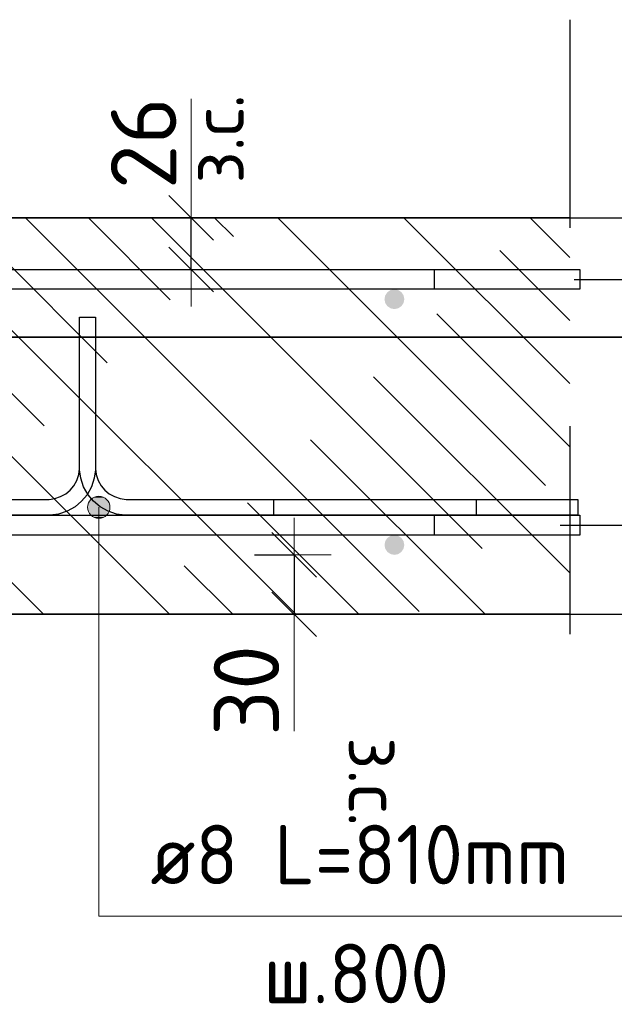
# Model space of a CAD drawing. Header units: metres. Extents: x -38 to 97, y -15 to 21.
# Tile 84 of 118: x 72.479 to 72.778, y 8.135 to 8.632. Entities that reach past the tile are written whole.
import ezdxf

# ---------------------------------------------------------------- set-up
doc = ezdxf.new("R2010")
doc.units = ezdxf.units.M
doc.header["$PDMODE"] = 65
doc.linetypes.add('______4', pattern=[0.135, 0.105, -0.03])
for name, color, linetype, lineweight in [('XR$3$Арм. стержнями верхней зоны', 180, 'Continuous', 35), ('XR$3$Арм. стержнями нижней зоны', 180, 'Continuous', 35), ('XR$3$Арм.стержн. Арматура края', 96, 'Continuous', 35), ('XR$3$Размерная линия (1)', 7, 'Continuous', 13), ('XR$3$Размерная линия_ общее', 7, 'Continuous', 13), ('XR$5$Арм. стержнями верхней зоны', 180, 'Continuous', 35), ('XR$5$Арм. стержнями нижней зоны', 180, 'Continuous', 35), ('XR$5$Арм.стержн. Арматура края', 96, 'Continuous', 35), ('XR$5$Размерная линия (1)', 7, 'Continuous', 13), ('XR$5$Размерная линия_ общее', 7, 'Continuous', 13)]:
    doc.layers.add(name, color=color, linetype=linetype, lineweight=lineweight)
doc.layers.add('XR$3$Арм.стержн. Фиксатор', color=7, linetype='Continuous', lineweight=35, true_color=0x501e0f)
doc.layers.add('XR$5$Арм.стержн. Фиксатор', color=7, linetype='Continuous', lineweight=35, true_color=0x501e0f)
doc.styles.add('ISOCPEUR', font='txt')
doc.dimstyles.new('DIMSTYLE_11', dxfattribs={"dimtxt": 0.033, "dimasz": 0.0375, "dimexe": 0, "dimexo": 0, "dimgap": 0.0165, "dimtad": 2, "dimdec": 0, "dimlfac": 1000, "dimrnd": 1, "dimzin": 12, "dimdsep": 46, "dimtxsty": 'ISOCPEUR', "dimblk1": 'ALL_ML_STRICH', "dimblk2": 'ALL_ML_STRICH', "dimsah": 1, "dimcen": 0, "dimclrd": 7, "dimclre": 256, "dimclrt": 7, "dimadec": 0, "dimazin": 0, "dimtfac": 1, "dimtdec": 0, "dimtix": 1, "dimtmove": 2, "dimatfit": 3, "dimfxl": 0, "dimtvp": 1.2, "dimtzin": 0, "dimlwd": 0, "dimlwe": -3, "dimarcsym": 0})
doc.dimstyles.new('DIMSTYLE_12', dxfattribs={"dimtxt": 0.03, "dimasz": 0.03, "dimexe": 0, "dimexo": 0, "dimgap": 0.015, "dimtad": 2, "dimdec": 0, "dimlfac": 1000, "dimrnd": 1, "dimzin": 12, "dimdsep": 46, "dimtxsty": 'ISOCPEUR', "dimblk1": 'ALL_ML_STRICH', "dimblk2": 'ALL_ML_STRICH', "dimsah": 1, "dimcen": 0, "dimclrd": 7, "dimclre": 256, "dimclrt": 7, "dimadec": 0, "dimazin": 0, "dimtfac": 1, "dimtdec": 0, "dimtix": 1, "dimtmove": 2, "dimatfit": 3, "dimfxl": 0, "dimtzin": 0, "dimlwd": 0, "dimlwe": -3, "dimarcsym": 0})
doc.dimstyles.new('DIMSTYLE_14', dxfattribs={"dimtxt": 0.03, "dimasz": 0.03, "dimexe": 0, "dimexo": 0, "dimgap": 0.015, "dimtad": 2, "dimdec": 0, "dimlfac": 1000, "dimrnd": 1, "dimzin": 12, "dimdsep": 46, "dimtxsty": 'ISOCPEUR', "dimblk1": 'ALL_ML_STRICH', "dimblk2": 'ALL_ML_STRICH', "dimsah": 1, "dimcen": 0, "dimclrd": 7, "dimclre": 256, "dimclrt": 7, "dimadec": 0, "dimazin": 0, "dimtfac": 1, "dimtdec": 0, "dimtix": 1, "dimtmove": 2, "dimatfit": 3, "dimfxl": 0, "dimtvp": 1.2, "dimtzin": 0, "dimlwd": 0, "dimlwe": -3, "dimarcsym": 0})
doc.dimstyles.new('DIMSTYLE_8', dxfattribs={"dimtxt": 0.033, "dimasz": 0.0375, "dimexe": 0, "dimexo": 0, "dimgap": 0.0165, "dimtad": 2, "dimdec": 0, "dimlfac": 1000, "dimrnd": 1, "dimzin": 12, "dimdsep": 46, "dimtxsty": 'ISOCPEUR', "dimblk1": 'ALL_ML_STRICH', "dimblk2": 'ALL_ML_STRICH', "dimsah": 1, "dimcen": 0, "dimclrd": 7, "dimclre": 256, "dimclrt": 7, "dimadec": 0, "dimazin": 0, "dimtfac": 1, "dimtdec": 0, "dimtix": 1, "dimtmove": 2, "dimatfit": 3, "dimfxl": 0, "dimtzin": 0, "dimlwd": 0, "dimlwe": -3, "dimarcsym": 0})
pattern_1 = [(135, (0, 0), (-0.031819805, -0.031819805), [0.4, -0.05, 0, -0.05]), (135, (-0.01591, -0.01591), (-0.031819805, -0.031819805), [0.8, -0.1, 0.1, -0.1])]

# ---------------------------------------------------------------- blocks, each defined once
blk = doc.blocks.new('ALL_ML_STRICH')
at = {"color": 0, "linetype": 'ByBlock', "lineweight": -2}
for p, q in [((0, -0.5), (0, 0.5)), ((-0.3, -0.3), (0.3, 0.3)), ((-1, 0), (0.5, 0))]:
    blk.add_line(p, q, dxfattribs=at)
blk = doc.blocks.new('*D137')
at = {"layer": 'DEFPOINTS', "color": 7, "linetype": 'Continuous', "lineweight": 13, "transparency": 33554687}
for p in [(72.7273, 8.53188), (72.7273, 8.33188), (72.89884, 8.33188)]:
    blk.add_point(p, dxfattribs=at)
at = {"layer": 'XR$3$Размерная линия_ общее', "color": 253, "linetype": 'Continuous', "lineweight": -2, "true_color": 0xa0a0a0, "transparency": 33554687}
for p, q in [((72.7473, 8.53188), (72.89884, 8.53188)), ((72.7473, 8.33188), (72.89884, 8.33188))]:
    blk.add_line(p, q, dxfattribs=at)
at = {"layer": 'XR$3$Размерная линия_ общее', "color": 7, "linetype": 'Continuous', "lineweight": -2, "transparency": 33554687}
blk.add_line((72.89884, 8.33188), (72.89884, 8.53188), dxfattribs=at)
at = {"layer": 'XR$3$Размерная линия_ общее', "color": 7, "linetype": 'Continuous', "lineweight": 13, "transparency": 33554687, "xscale": 0.0375, "yscale": 0.0375, "zscale": 0.0375}
for p, rotation in [((72.89884, 8.53188), 90), ((72.89884, 8.33188), 270)]:
    blk.add_blockref('ALL_ML_STRICH', p, dxfattribs=dict(at, rotation=rotation))
at = {"layer": 'XR$3$Размерная линия_ общее', "color": 7, "linetype": 'Continuous', "lineweight": 13, "transparency": 33554687, "insert": (72.87484, 8.43353), "char_height": 0.033, "width": 0.099, "attachment_point": 5, "rotation": 90, "style": 'ISOCPEUR'}
blk.add_mtext('\\A1;{200}', dxfattribs=at)
blk = doc.blocks.new('*D138')
at = {"layer": 'DEFPOINTS', "color": 7, "linetype": 'Continuous', "lineweight": 13, "transparency": 33554687}
for p in [(72.5769, 8.36188), (72.61689, 8.36188), (72.5769, 8.33188)]:
    blk.add_point(p, dxfattribs=at)
at = {"layer": 'XR$3$Размерная линия_ общее', "color": 253, "linetype": 'Continuous', "lineweight": -2, "true_color": 0xa0a0a0, "transparency": 33554687}
for p, q in [((72.5969, 8.36188), (72.61689, 8.36188)), ((72.5969, 8.33188), (72.61689, 8.33188))]:
    blk.add_line(p, q, dxfattribs=at)
at = {"layer": 'XR$3$Размерная линия_ общее', "color": 7, "linetype": 'Continuous', "lineweight": -2, "transparency": 33554687}
blk.add_line((72.61689, 8.36188), (72.61689, 8.33188), dxfattribs=at)
at = {"layer": 'XR$3$Размерная линия_ общее', "color": 7, "linetype": 'Continuous', "lineweight": 13, "transparency": 33554687, "xscale": 0.0375, "yscale": 0.0375, "zscale": 0.0375}
for p, rotation in [((72.61689, 8.36188), 90), ((72.61689, 8.33188), 270)]:
    blk.add_blockref('ALL_ML_STRICH', p, dxfattribs=dict(at, rotation=rotation))
at = {"layer": 'XR$3$Размерная линия_ общее', "color": 7, "linetype": 'Continuous', "lineweight": 13, "transparency": 33554687, "insert": (72.59289, 8.29345), "char_height": 0.033, "width": 0.066, "attachment_point": 5, "rotation": 90, "style": 'ISOCPEUR'}
blk.add_mtext('\\A1;{30}', dxfattribs=at)
at = {"layer": 'XR$3$Размерная линия_ общее', "color": 7, "linetype": 'Continuous', "lineweight": 13, "transparency": 33554687, "insert": (72.67143, 8.26997), "char_height": 0.027, "width": 0.00135, "attachment_point": 1, "rotation": 270, "line_spacing_factor": 0.60241, "style": 'ISOCPEUR'}
blk.add_mtext('з.с.', dxfattribs=at)
blk = doc.blocks.new('*D141')
at = {"layer": 'DEFPOINTS', "color": 7, "linetype": 'Continuous', "lineweight": 13, "transparency": 33554687}
for p in [(72.52503, 8.53188), (72.52503, 8.50588), (72.56502, 8.50588)]:
    blk.add_point(p, dxfattribs=at)
at = {"layer": 'XR$3$Размерная линия_ общее', "color": 253, "linetype": 'Continuous', "lineweight": -2, "true_color": 0xa0a0a0, "transparency": 33554687}
for p, q in [((72.54503, 8.53188), (72.56502, 8.53188)), ((72.54503, 8.50588), (72.56502, 8.50588))]:
    blk.add_line(p, q, dxfattribs=at)
at = {"layer": 'XR$3$Размерная линия_ общее', "color": 7, "linetype": 'Continuous', "lineweight": -2, "transparency": 33554687}
blk.add_line((72.56502, 8.50588), (72.56502, 8.53188), dxfattribs=at)
at = {"layer": 'XR$3$Размерная линия_ общее', "color": 7, "linetype": 'Continuous', "lineweight": 13, "transparency": 33554687, "xscale": 0.0375, "yscale": 0.0375, "zscale": 0.0375}
for p, rotation in [((72.56502, 8.53188), 90), ((72.56502, 8.50588), 270)]:
    blk.add_blockref('ALL_ML_STRICH', p, dxfattribs=dict(at, rotation=rotation))
at = {"layer": 'XR$3$Размерная линия_ общее', "color": 7, "linetype": 'Continuous', "lineweight": 13, "transparency": 33554687, "insert": (72.56456, 8.54924), "char_height": 0.027, "width": 0.00135, "attachment_point": 1, "rotation": 90, "line_spacing_factor": 0.60241, "style": 'ISOCPEUR'}
blk.add_mtext('з.с.', dxfattribs=at)
at = {"layer": 'XR$3$Размерная линия_ общее', "color": 7, "linetype": 'Continuous', "lineweight": 13, "transparency": 33554687, "insert": (72.54102, 8.5696), "char_height": 0.033, "width": 0.066, "attachment_point": 5, "rotation": 90, "style": 'ISOCPEUR'}
blk.add_mtext('\\A1;{26}', dxfattribs=at)
blk = doc.blocks.new('*D198')
at = {"layer": 'DEFPOINTS', "color": 7, "linetype": 'Continuous', "lineweight": 13, "transparency": 33554687}
for p in [(72.73118, 8.37688), (72.74403, 8.33188), (72.82384, 8.33188)]:
    blk.add_point(p, dxfattribs=at)
at = {"layer": 'XR$3$Размерная линия (1)', "color": 9, "linetype": 'Continuous', "lineweight": -2, "true_color": 0xc7c7c7, "transparency": 33554687}
for p, q in [((72.75118, 8.37688), (72.82384, 8.37688)), ((72.76403, 8.33188), (72.82384, 8.33188))]:
    blk.add_line(p, q, dxfattribs=at)
at = {"layer": 'XR$3$Размерная линия (1)', "color": 7, "linetype": 'Continuous', "lineweight": -2, "transparency": 33554687}
blk.add_line((72.82384, 8.33188), (72.82384, 8.37688), dxfattribs=at)
at = {"layer": 'XR$3$Размерная линия (1)', "color": 7, "linetype": 'Continuous', "lineweight": 13, "transparency": 33554687, "xscale": 0.03, "yscale": 0.03, "zscale": 0.03}
for p, rotation in [((72.82384, 8.37688), 90), ((72.82384, 8.33188), 270)]:
    blk.add_blockref('ALL_ML_STRICH', p, dxfattribs=dict(at, rotation=rotation))
at = {"layer": 'XR$3$Размерная линия (1)', "color": 7, "linetype": 'Continuous', "lineweight": 13, "transparency": 33554687, "insert": (72.80098, 8.29614), "char_height": 0.03, "width": 0.06, "attachment_point": 5, "rotation": 90, "style": 'ISOCPEUR'}
blk.add_mtext('\\A1;{45}', dxfattribs=at)
blk = doc.blocks.new('*D199')
at = {"layer": 'DEFPOINTS', "color": 7, "linetype": 'Continuous', "lineweight": 13, "transparency": 33554687}
for p in [(72.73821, 8.50088), (72.73118, 8.37688), (72.82384, 8.37688)]:
    blk.add_point(p, dxfattribs=at)
at = {"layer": 'XR$3$Размерная линия (1)', "color": 9, "linetype": 'Continuous', "lineweight": -2, "true_color": 0xc7c7c7, "transparency": 33554687}
for p, q in [((72.75821, 8.50088), (72.82384, 8.50088)), ((72.75118, 8.37688), (72.82384, 8.37688))]:
    blk.add_line(p, q, dxfattribs=at)
at = {"layer": 'XR$3$Размерная линия (1)', "color": 7, "linetype": 'Continuous', "lineweight": -2, "transparency": 33554687}
blk.add_line((72.82384, 8.37688), (72.82384, 8.50088), dxfattribs=at)
at = {"layer": 'XR$3$Размерная линия (1)', "color": 7, "linetype": 'Continuous', "lineweight": 13, "transparency": 33554687, "xscale": 0.03, "yscale": 0.03, "zscale": 0.03}
for p, rotation in [((72.82384, 8.50088), 90), ((72.82384, 8.37688), 270)]:
    blk.add_blockref('ALL_ML_STRICH', p, dxfattribs=dict(at, rotation=rotation))
at = {"layer": 'XR$3$Размерная линия (1)', "color": 7, "linetype": 'Continuous', "lineweight": 13, "transparency": 33554687, "insert": (72.80134, 8.44188), "char_height": 0.03, "width": 0.09, "attachment_point": 5, "rotation": 90, "style": 'ISOCPEUR'}
blk.add_mtext('\\A1;{124}', dxfattribs=at)
blk = doc.blocks.new('*D200')
at = {"layer": 'DEFPOINTS', "color": 7, "linetype": 'Continuous', "lineweight": 13, "transparency": 33554687}
for p in [(72.72034, 8.53188), (72.73821, 8.50088), (72.82384, 8.50088)]:
    blk.add_point(p, dxfattribs=at)
at = {"layer": 'XR$3$Размерная линия (1)', "color": 9, "linetype": 'Continuous', "lineweight": -2, "true_color": 0xc7c7c7, "transparency": 33554687}
for p, q in [((72.74034, 8.53188), (72.82384, 8.53188)), ((72.75821, 8.50088), (72.82384, 8.50088))]:
    blk.add_line(p, q, dxfattribs=at)
at = {"layer": 'XR$3$Размерная линия (1)', "color": 7, "linetype": 'Continuous', "lineweight": -2, "transparency": 33554687}
blk.add_line((72.82384, 8.50088), (72.82384, 8.53188), dxfattribs=at)
at = {"layer": 'XR$3$Размерная линия (1)', "color": 7, "linetype": 'Continuous', "lineweight": 13, "transparency": 33554687, "xscale": 0.03, "yscale": 0.03, "zscale": 0.03}
for p, rotation in [((72.82384, 8.53188), 90), ((72.82384, 8.50088), 270)]:
    blk.add_blockref('ALL_ML_STRICH', p, dxfattribs=dict(at, rotation=rotation))
at = {"layer": 'XR$3$Размерная линия (1)', "color": 7, "linetype": 'Continuous', "lineweight": 13, "transparency": 33554687, "insert": (72.8011, 8.57917), "char_height": 0.03, "width": 0.06, "attachment_point": 5, "rotation": 90, "style": 'ISOCPEUR'}
blk.add_mtext('\\A1;{31}', dxfattribs=at)
blk = doc.blocks.new('*D406')
at = {"layer": 'DEFPOINTS', "color": 7, "linetype": 'Continuous', "lineweight": 13, "transparency": 33554687}
for p in [(72.7273, 8.53188), (72.7273, 8.33188), (72.89884, 8.33188)]:
    blk.add_point(p, dxfattribs=at)
at = {"layer": 'XR$5$Размерная линия_ общее', "color": 253, "linetype": 'Continuous', "lineweight": -2, "true_color": 0xa0a0a0, "transparency": 33554687}
for p, q in [((72.7473, 8.53188), (72.89884, 8.53188)), ((72.7473, 8.33188), (72.89884, 8.33188))]:
    blk.add_line(p, q, dxfattribs=at)
at = {"layer": 'XR$5$Размерная линия_ общее', "color": 7, "linetype": 'Continuous', "lineweight": -2, "transparency": 33554687}
blk.add_line((72.89884, 8.33188), (72.89884, 8.53188), dxfattribs=at)
at = {"layer": 'XR$5$Размерная линия_ общее', "color": 7, "linetype": 'Continuous', "lineweight": 13, "transparency": 33554687, "xscale": 0.0375, "yscale": 0.0375, "zscale": 0.0375}
for p, rotation in [((72.89884, 8.53188), 90), ((72.89884, 8.33188), 270)]:
    blk.add_blockref('ALL_ML_STRICH', p, dxfattribs=dict(at, rotation=rotation))
at = {"layer": 'XR$5$Размерная линия_ общее', "color": 7, "linetype": 'Continuous', "lineweight": 13, "transparency": 33554687, "insert": (72.87484, 8.43353), "char_height": 0.033, "width": 0.099, "attachment_point": 5, "rotation": 90, "style": 'ISOCPEUR'}
blk.add_mtext('\\A1;{200}', dxfattribs=at)
blk = doc.blocks.new('*D407')
at = {"layer": 'DEFPOINTS', "color": 7, "linetype": 'Continuous', "lineweight": 13, "transparency": 33554687}
for p in [(72.5769, 8.36188), (72.61689, 8.36188), (72.5769, 8.33188)]:
    blk.add_point(p, dxfattribs=at)
at = {"layer": 'XR$5$Размерная линия_ общее', "color": 253, "linetype": 'Continuous', "lineweight": -2, "true_color": 0xa0a0a0, "transparency": 33554687}
for p, q in [((72.5969, 8.36188), (72.61689, 8.36188)), ((72.5969, 8.33188), (72.61689, 8.33188))]:
    blk.add_line(p, q, dxfattribs=at)
at = {"layer": 'XR$5$Размерная линия_ общее', "color": 7, "linetype": 'Continuous', "lineweight": -2, "transparency": 33554687}
blk.add_line((72.61689, 8.36188), (72.61689, 8.33188), dxfattribs=at)
at = {"layer": 'XR$5$Размерная линия_ общее', "color": 7, "linetype": 'Continuous', "lineweight": 13, "transparency": 33554687, "xscale": 0.0375, "yscale": 0.0375, "zscale": 0.0375}
for p, rotation in [((72.61689, 8.36188), 90), ((72.61689, 8.33188), 270)]:
    blk.add_blockref('ALL_ML_STRICH', p, dxfattribs=dict(at, rotation=rotation))
at = {"layer": 'XR$5$Размерная линия_ общее', "color": 7, "linetype": 'Continuous', "lineweight": 13, "transparency": 33554687, "insert": (72.59289, 8.29345), "char_height": 0.033, "width": 0.066, "attachment_point": 5, "rotation": 90, "style": 'ISOCPEUR'}
blk.add_mtext('\\A1;{30}', dxfattribs=at)
at = {"layer": 'XR$5$Размерная линия_ общее', "color": 7, "linetype": 'Continuous', "lineweight": 13, "transparency": 33554687, "insert": (72.67143, 8.26997), "char_height": 0.027, "width": 0.00135, "attachment_point": 1, "rotation": 270, "line_spacing_factor": 0.60241, "style": 'ISOCPEUR'}
blk.add_mtext('з.с.', dxfattribs=at)
blk = doc.blocks.new('*D427')
at = {"layer": 'DEFPOINTS', "color": 7, "linetype": 'Continuous', "lineweight": 13, "transparency": 33554687}
for p in [(72.52503, 8.53188), (72.52503, 8.50588), (72.56502, 8.50588)]:
    blk.add_point(p, dxfattribs=at)
at = {"layer": 'XR$5$Размерная линия_ общее', "color": 253, "linetype": 'Continuous', "lineweight": -2, "true_color": 0xa0a0a0, "transparency": 33554687}
for p, q in [((72.54503, 8.53188), (72.56502, 8.53188)), ((72.54503, 8.50588), (72.56502, 8.50588))]:
    blk.add_line(p, q, dxfattribs=at)
at = {"layer": 'XR$5$Размерная линия_ общее', "color": 7, "linetype": 'Continuous', "lineweight": -2, "transparency": 33554687}
blk.add_line((72.56502, 8.50588), (72.56502, 8.53188), dxfattribs=at)
at = {"layer": 'XR$5$Размерная линия_ общее', "color": 7, "linetype": 'Continuous', "lineweight": 13, "transparency": 33554687, "xscale": 0.0375, "yscale": 0.0375, "zscale": 0.0375}
for p, rotation in [((72.56502, 8.53188), 90), ((72.56502, 8.50588), 270)]:
    blk.add_blockref('ALL_ML_STRICH', p, dxfattribs=dict(at, rotation=rotation))
at = {"layer": 'XR$5$Размерная линия_ общее', "color": 7, "linetype": 'Continuous', "lineweight": 13, "transparency": 33554687, "insert": (72.56456, 8.54924), "char_height": 0.027, "width": 0.00135, "attachment_point": 1, "rotation": 90, "line_spacing_factor": 0.60241, "style": 'ISOCPEUR'}
blk.add_mtext('з.с.', dxfattribs=at)
at = {"layer": 'XR$5$Размерная линия_ общее', "color": 7, "linetype": 'Continuous', "lineweight": 13, "transparency": 33554687, "insert": (72.54102, 8.5696), "char_height": 0.033, "width": 0.066, "attachment_point": 5, "rotation": 90, "style": 'ISOCPEUR'}
blk.add_mtext('\\A1;{26}', dxfattribs=at)
blk = doc.blocks.new('*D428')
at = {"layer": 'DEFPOINTS', "color": 7, "linetype": 'Continuous', "lineweight": 13, "transparency": 33554687}
for p in [(72.73118, 8.37688), (72.74403, 8.33188), (72.82384, 8.33188)]:
    blk.add_point(p, dxfattribs=at)
at = {"layer": 'XR$5$Размерная линия (1)', "color": 9, "linetype": 'Continuous', "lineweight": -2, "true_color": 0xc7c7c7, "transparency": 33554687}
for p, q in [((72.75118, 8.37688), (72.82384, 8.37688)), ((72.76403, 8.33188), (72.82384, 8.33188))]:
    blk.add_line(p, q, dxfattribs=at)
at = {"layer": 'XR$5$Размерная линия (1)', "color": 7, "linetype": 'Continuous', "lineweight": -2, "transparency": 33554687}
blk.add_line((72.82384, 8.33188), (72.82384, 8.37688), dxfattribs=at)
at = {"layer": 'XR$5$Размерная линия (1)', "color": 7, "linetype": 'Continuous', "lineweight": 13, "transparency": 33554687, "xscale": 0.03, "yscale": 0.03, "zscale": 0.03}
for p, rotation in [((72.82384, 8.37688), 90), ((72.82384, 8.33188), 270)]:
    blk.add_blockref('ALL_ML_STRICH', p, dxfattribs=dict(at, rotation=rotation))
at = {"layer": 'XR$5$Размерная линия (1)', "color": 7, "linetype": 'Continuous', "lineweight": 13, "transparency": 33554687, "insert": (72.80098, 8.29614), "char_height": 0.03, "width": 0.06, "attachment_point": 5, "rotation": 90, "style": 'ISOCPEUR'}
blk.add_mtext('\\A1;{45}', dxfattribs=at)
blk = doc.blocks.new('*D429')
at = {"layer": 'DEFPOINTS', "color": 7, "linetype": 'Continuous', "lineweight": 13, "transparency": 33554687}
for p in [(72.73821, 8.50088), (72.73118, 8.37688), (72.82384, 8.37688)]:
    blk.add_point(p, dxfattribs=at)
at = {"layer": 'XR$5$Размерная линия (1)', "color": 9, "linetype": 'Continuous', "lineweight": -2, "true_color": 0xc7c7c7, "transparency": 33554687}
for p, q in [((72.75821, 8.50088), (72.82384, 8.50088)), ((72.75118, 8.37688), (72.82384, 8.37688))]:
    blk.add_line(p, q, dxfattribs=at)
at = {"layer": 'XR$5$Размерная линия (1)', "color": 7, "linetype": 'Continuous', "lineweight": -2, "transparency": 33554687}
blk.add_line((72.82384, 8.37688), (72.82384, 8.50088), dxfattribs=at)
at = {"layer": 'XR$5$Размерная линия (1)', "color": 7, "linetype": 'Continuous', "lineweight": 13, "transparency": 33554687, "xscale": 0.03, "yscale": 0.03, "zscale": 0.03}
for p, rotation in [((72.82384, 8.50088), 90), ((72.82384, 8.37688), 270)]:
    blk.add_blockref('ALL_ML_STRICH', p, dxfattribs=dict(at, rotation=rotation))
at = {"layer": 'XR$5$Размерная линия (1)', "color": 7, "linetype": 'Continuous', "lineweight": 13, "transparency": 33554687, "insert": (72.80134, 8.44188), "char_height": 0.03, "width": 0.09, "attachment_point": 5, "rotation": 90, "style": 'ISOCPEUR'}
blk.add_mtext('\\A1;{124}', dxfattribs=at)
blk = doc.blocks.new('*D430')
at = {"layer": 'DEFPOINTS', "color": 7, "linetype": 'Continuous', "lineweight": 13, "transparency": 33554687}
for p in [(72.72034, 8.53188), (72.73821, 8.50088), (72.82384, 8.50088)]:
    blk.add_point(p, dxfattribs=at)
at = {"layer": 'XR$5$Размерная линия (1)', "color": 9, "linetype": 'Continuous', "lineweight": -2, "true_color": 0xc7c7c7, "transparency": 33554687}
for p, q in [((72.74034, 8.53188), (72.82384, 8.53188)), ((72.75821, 8.50088), (72.82384, 8.50088))]:
    blk.add_line(p, q, dxfattribs=at)
at = {"layer": 'XR$5$Размерная линия (1)', "color": 7, "linetype": 'Continuous', "lineweight": -2, "transparency": 33554687}
blk.add_line((72.82384, 8.50088), (72.82384, 8.53188), dxfattribs=at)
at = {"layer": 'XR$5$Размерная линия (1)', "color": 7, "linetype": 'Continuous', "lineweight": 13, "transparency": 33554687, "xscale": 0.03, "yscale": 0.03, "zscale": 0.03}
for p, rotation in [((72.82384, 8.53188), 90), ((72.82384, 8.50088), 270)]:
    blk.add_blockref('ALL_ML_STRICH', p, dxfattribs=dict(at, rotation=rotation))
at = {"layer": 'XR$5$Размерная линия (1)', "color": 7, "linetype": 'Continuous', "lineweight": 13, "transparency": 33554687, "insert": (72.8011, 8.57917), "char_height": 0.03, "width": 0.06, "attachment_point": 5, "rotation": 90, "style": 'ISOCPEUR'}
blk.add_mtext('\\A1;{31}', dxfattribs=at)

msp = doc.modelspace()

# ---------------------------------------------------------------- hatches: boundary and pattern name
at = {"linetype": 'Continuous', "lineweight": 13, "transparency": 33554687}
h = msp.add_hatch(dxfattribs=at)
h.set_pattern_fill('__________540', scale=0.015, style=0, pattern_type=2)
h.set_pattern_definition(pattern_1)
h.paths.add_polyline_path([(72.1675, 8.53188), (72.1675, 8.33188), (72.75595, 8.33188), (72.75595, 8.53188)], flags=0)
h = msp.add_hatch(dxfattribs=at)
h.set_pattern_fill('__________540', scale=0.015, style=0, pattern_type=2)
h.set_pattern_definition(pattern_1)
h.paths.add_polyline_path([(72.1675, 8.53188), (72.1675, 8.33188), (72.75595, 8.33188), (72.75595, 8.53188)], flags=0)
at = {"layer": 'XR$3$Арм. стержнями верхней зоны', "linetype": 'Continuous', "lineweight": 50, "transparency": 33554687}
msp.add_hatch(color=4, dxfattribs=at).paths.add_polyline_path([(72.67251, 8.49088), (72.67212, 8.49279), (72.67104, 8.49441), (72.66942, 8.4955), (72.66751, 8.49588), (72.66559, 8.4955), (72.66397, 8.49441), (72.66289, 8.49279), (72.66251, 8.49088), (72.66289, 8.48896), (72.66397, 8.48734), (72.66559, 8.48626), (72.66751, 8.48588), (72.66942, 8.48626), (72.67104, 8.48734), (72.67212, 8.48896)])
at = {"layer": 'XR$3$Арм. стержнями нижней зоны', "linetype": 'Continuous', "lineweight": 50, "transparency": 33554687}
msp.add_hatch(color=4, dxfattribs=at).paths.add_polyline_path([(72.67251, 8.36688), (72.67212, 8.36879), (72.67104, 8.37041), (72.66942, 8.3715), (72.66751, 8.37188), (72.66559, 8.3715), (72.66397, 8.37041), (72.66289, 8.36879), (72.66251, 8.36688), (72.66289, 8.36496), (72.66397, 8.36334), (72.66559, 8.36226), (72.66751, 8.36188), (72.66942, 8.36226), (72.67104, 8.36334), (72.67212, 8.36496)])
at = {"layer": 'XR$3$Арм.стержн. Фиксатор', "linetype": 'Continuous', "lineweight": 13, "transparency": 33554687}
for points in [[(72.51357, 8.38869), (72.52325, 8.38869), (72.52122, 8.39071)], [(72.51357, 8.38869), (72.52122, 8.39071), (72.5156, 8.39071)], [(72.5156, 8.39071), (72.52122, 8.39071), (72.51841, 8.3915)], [(72.51278, 8.38588), (72.52403, 8.38588), (72.52325, 8.38869)], [(72.51278, 8.38588), (72.52325, 8.38869), (72.51357, 8.38869)], [(72.51357, 8.38306), (72.52403, 8.38588), (72.51278, 8.38588)], [(72.51357, 8.38306), (72.52325, 8.38306), (72.52403, 8.38588)], [(72.5156, 8.38104), (72.52325, 8.38306), (72.51357, 8.38306)], [(72.5156, 8.38104), (72.52122, 8.38104), (72.52325, 8.38306)], [(72.52122, 8.38104), (72.5156, 8.38104), (72.51841, 8.38025)]]:
    msp.add_hatch(color=7, dxfattribs=at).paths.add_polyline_path(points)
at = {"layer": 'XR$5$Арм. стержнями верхней зоны', "linetype": 'Continuous', "lineweight": 50, "transparency": 33554687}
msp.add_hatch(color=4, dxfattribs=at).paths.add_polyline_path([(72.67251, 8.49088), (72.67212, 8.49279), (72.67104, 8.49441), (72.66942, 8.4955), (72.66751, 8.49588), (72.66559, 8.4955), (72.66397, 8.49441), (72.66289, 8.49279), (72.66251, 8.49088), (72.66289, 8.48896), (72.66397, 8.48734), (72.66559, 8.48626), (72.66751, 8.48588), (72.66942, 8.48626), (72.67104, 8.48734), (72.67212, 8.48896)])
at = {"layer": 'XR$5$Арм. стержнями нижней зоны', "linetype": 'Continuous', "lineweight": 50, "transparency": 33554687}
msp.add_hatch(color=4, dxfattribs=at).paths.add_polyline_path([(72.67251, 8.36688), (72.67212, 8.36879), (72.67104, 8.37041), (72.66942, 8.3715), (72.66751, 8.37188), (72.66559, 8.3715), (72.66397, 8.37041), (72.66289, 8.36879), (72.66251, 8.36688), (72.66289, 8.36496), (72.66397, 8.36334), (72.66559, 8.36226), (72.66751, 8.36188), (72.66942, 8.36226), (72.67104, 8.36334), (72.67212, 8.36496)])
at = {"layer": 'XR$5$Арм.стержн. Фиксатор', "linetype": 'Continuous', "lineweight": 13, "transparency": 33554687}
for points in [[(72.51357, 8.38869), (72.52325, 8.38869), (72.52122, 8.39071)], [(72.51357, 8.38869), (72.52122, 8.39071), (72.5156, 8.39071)], [(72.5156, 8.39071), (72.52122, 8.39071), (72.51841, 8.3915)], [(72.51278, 8.38588), (72.52403, 8.38588), (72.52325, 8.38869)], [(72.51278, 8.38588), (72.52325, 8.38869), (72.51357, 8.38869)], [(72.51357, 8.38306), (72.52403, 8.38588), (72.51278, 8.38588)], [(72.51357, 8.38306), (72.52325, 8.38306), (72.52403, 8.38588)], [(72.5156, 8.38104), (72.52325, 8.38306), (72.51357, 8.38306)], [(72.5156, 8.38104), (72.52122, 8.38104), (72.52325, 8.38306)], [(72.52122, 8.38104), (72.5156, 8.38104), (72.51841, 8.38025)]]:
    msp.add_hatch(color=7, dxfattribs=at).paths.add_polyline_path(points)

# ---------------------------------------------------------------- linework, layer by layer
at = {"color": 7, "linetype": '______4', "lineweight": 25, "transparency": 33554687}
msp.add_line((72.75595, 8.63188), (72.75595, 8.23188), dxfattribs=at)
msp.add_line((72.75595, 8.63188), (72.75595, 8.23188), dxfattribs=at)
at = {"color": 7, "linetype": 'Continuous', "lineweight": 13, "transparency": 33554687}
for p, q in [((72.56502, 8.53188), (72.56502, 8.59188)), ((72.56502, 8.53188), (72.56502, 8.59188)), ((86.41979, 8.47171), (67.91979, 8.47171)), ((72.61689, 8.33188), (72.61689, 8.27288)), ((72.61689, 8.33188), (72.61689, 8.27288))]:
    msp.add_line(p, q, dxfattribs=at)
at = {"color": 7, "linetype": 'Continuous', "lineweight": 35, "transparency": 33554687}
for p, q in [((72.75595, 8.53188), (72.1675, 8.53188)), ((72.75595, 8.53188), (72.1675, 8.53188)), ((67.91979, 8.47171), (86.41979, 8.47171)), ((72.1675, 8.33188), (72.75595, 8.33188)), ((72.1675, 8.33188), (72.75595, 8.33188))]:
    msp.add_line(p, q, dxfattribs=at)
at = {"layer": 'XR$3$Арм. стержнями верхней зоны', "color": 4, "linetype": 'Continuous', "lineweight": 25, "transparency": 33554687}
for points in [[(72.76095, 8.49588), (72.1875, 8.49588), (72.1875, 8.50588), (72.76095, 8.50588), (72.76095, 8.49588)], [(72.76095, 8.49588), (72.44251, 8.49588), (72.44251, 8.50588), (72.76095, 8.50588), (72.76095, 8.49588)]]:
    msp.add_lwpolyline(points, dxfattribs=at)
at = {"layer": 'XR$3$Арм. стержнями нижней зоны', "color": 4, "linetype": 'Continuous', "lineweight": 25, "transparency": 33554687}
for points in [[(72.76095, 8.37188), (72.1875, 8.37188), (72.1875, 8.38188), (72.76095, 8.38188), (72.76095, 8.37188)], [(72.76095, 8.37188), (72.44251, 8.37188), (72.44251, 8.38188), (72.76095, 8.38188), (72.76095, 8.37188)]]:
    msp.add_lwpolyline(points, dxfattribs=at)
at = {"layer": 'XR$3$Арм.стержн. Арматура края', "color": 4, "linetype": 'Continuous', "lineweight": 25, "transparency": 33554687}
for points in [[(72.21607, 8.50588), (72.6875, 8.50588), (72.6875, 8.49588), (72.21676, 8.49588)], [(72.21676, 8.38188), (72.6875, 8.38188), (72.6875, 8.37188)], [(72.6875, 8.37188), (72.21607, 8.37188)]]:
    msp.add_lwpolyline(points, dxfattribs=at)
at = {"layer": 'XR$3$Арм.стержн. Фиксатор', "color": 7, "linetype": 'Continuous', "lineweight": 13, "transparency": 33554687}
for p, q in [((72.51841, 8.3915), (72.51841, 8.3915)), ((72.51278, 8.38588), (72.51278, 8.38588)), ((72.51841, 8.17967), (72.51841, 8.38588)), ((72.52403, 8.38588), (72.52403, 8.38588)), ((72.51841, 8.38025), (72.51841, 8.38025)), ((72.51841, 8.17967), (72.80141, 8.17967))]:
    msp.add_line(p, q, dxfattribs=at)
at = {"layer": 'XR$3$Арм.стержн. Фиксатор', "color": 40, "linetype": 'Continuous', "lineweight": 25, "transparency": 33554687}
for points in [[(72.70875, 8.38188), (72.5316, 8.38188), (72.52743, 8.38246), (72.52308, 8.38389), (72.51907, 8.38614), (72.51577, 8.3889), (72.51301, 8.3922), (72.51077, 8.3962), (72.50933, 8.40056), (72.50875, 8.40473), (72.50875, 8.48188), (72.51675, 8.48188), (72.51675, 8.40473), (72.51617, 8.40056), (72.51474, 8.3962), (72.51249, 8.3922), (72.50973, 8.3889), (72.50643, 8.38614), (72.50242, 8.38389), (72.49807, 8.38246), (72.4939, 8.38188), (72.31675, 8.38188)], [(72.31675, 8.38988), (72.49335, 8.38988), (72.49625, 8.39028), (72.49919, 8.39125), (72.50187, 8.39275), (72.50405, 8.39457), (72.50588, 8.39676), (72.50738, 8.39944), (72.50835, 8.40237), (72.50875, 8.40528), (72.50875, 8.48188), (72.51675, 8.48188), (72.51675, 8.40528), (72.51716, 8.40237), (72.51812, 8.39944), (72.51963, 8.39676), (72.52145, 8.39457), (72.52363, 8.39275), (72.52632, 8.39125), (72.52925, 8.39028), (72.53216, 8.38988), (72.70875, 8.38988), (72.70875, 8.38188)], [(72.75995, 8.38188), (72.60675, 8.38188), (72.60675, 8.38988), (72.75995, 8.38988), (72.75995, 8.38188)]]:
    msp.add_lwpolyline(points, dxfattribs=at)
at = {"layer": 'XR$3$Арм.стержн. Фиксатор', "color": 7, "linetype": 'Continuous', "lineweight": 13, "transparency": 33554687}
msp.add_circle((72.51841, 8.38588), 0.00563, dxfattribs=at)
at = {"layer": 'XR$5$Арм. стержнями верхней зоны', "color": 4, "linetype": 'Continuous', "lineweight": 25, "transparency": 33554687}
for points in [[(72.76095, 8.49588), (72.1875, 8.49588), (72.1875, 8.50588), (72.76095, 8.50588), (72.76095, 8.49588)], [(72.76095, 8.49588), (72.44251, 8.49588), (72.44251, 8.50588), (72.76095, 8.50588), (72.76095, 8.49588)]]:
    msp.add_lwpolyline(points, dxfattribs=at)
at = {"layer": 'XR$5$Арм. стержнями нижней зоны', "color": 4, "linetype": 'Continuous', "lineweight": 25, "transparency": 33554687}
for points in [[(72.76095, 8.37188), (72.1875, 8.37188), (72.1875, 8.38188), (72.76095, 8.38188), (72.76095, 8.37188)], [(72.76095, 8.37188), (72.44251, 8.37188), (72.44251, 8.38188), (72.76095, 8.38188), (72.76095, 8.37188)]]:
    msp.add_lwpolyline(points, dxfattribs=at)
at = {"layer": 'XR$5$Арм.стержн. Арматура края', "color": 4, "linetype": 'Continuous', "lineweight": 25, "transparency": 33554687}
for points in [[(72.21607, 8.50588), (72.6875, 8.50588), (72.6875, 8.49588), (72.21676, 8.49588)], [(72.21676, 8.38188), (72.6875, 8.38188), (72.6875, 8.37188)], [(72.6875, 8.37188), (72.21607, 8.37188)]]:
    msp.add_lwpolyline(points, dxfattribs=at)
at = {"layer": 'XR$5$Арм.стержн. Фиксатор', "color": 7, "linetype": 'Continuous', "lineweight": 13, "transparency": 33554687}
for p, q in [((72.51841, 8.3915), (72.51841, 8.3915)), ((72.51278, 8.38588), (72.51278, 8.38588)), ((72.51841, 8.17967), (72.51841, 8.38588)), ((72.52403, 8.38588), (72.52403, 8.38588)), ((72.51841, 8.38025), (72.51841, 8.38025)), ((72.51841, 8.17967), (72.80141, 8.17967))]:
    msp.add_line(p, q, dxfattribs=at)
at = {"layer": 'XR$5$Арм.стержн. Фиксатор', "color": 40, "linetype": 'Continuous', "lineweight": 25, "transparency": 33554687}
for points in [[(72.70875, 8.38188), (72.5316, 8.38188), (72.52743, 8.38246), (72.52308, 8.38389), (72.51907, 8.38614), (72.51577, 8.3889), (72.51301, 8.3922), (72.51077, 8.3962), (72.50933, 8.40056), (72.50875, 8.40473), (72.50875, 8.48188), (72.51675, 8.48188), (72.51675, 8.40473), (72.51617, 8.40056), (72.51474, 8.3962), (72.51249, 8.3922), (72.50973, 8.3889), (72.50643, 8.38614), (72.50242, 8.38389), (72.49807, 8.38246), (72.4939, 8.38188), (72.31675, 8.38188)], [(72.31675, 8.38988), (72.49335, 8.38988), (72.49625, 8.39028), (72.49919, 8.39125), (72.50187, 8.39275), (72.50405, 8.39457), (72.50588, 8.39676), (72.50738, 8.39944), (72.50835, 8.40237), (72.50875, 8.40528), (72.50875, 8.48188), (72.51675, 8.48188), (72.51675, 8.40528), (72.51716, 8.40237), (72.51812, 8.39944), (72.51963, 8.39676), (72.52145, 8.39457), (72.52363, 8.39275), (72.52632, 8.39125), (72.52925, 8.39028), (72.53216, 8.38988), (72.70875, 8.38988), (72.70875, 8.38188)], [(72.75995, 8.38188), (72.60675, 8.38188), (72.60675, 8.38988), (72.75995, 8.38988), (72.75995, 8.38188)]]:
    msp.add_lwpolyline(points, dxfattribs=at)
at = {"layer": 'XR$5$Арм.стержн. Фиксатор', "color": 7, "linetype": 'Continuous', "lineweight": 13, "transparency": 33554687}
msp.add_circle((72.51841, 8.38588), 0.00563, dxfattribs=at)

# ---------------------------------------------------------------- texts
at = {"layer": 'XR$3$Арм.стержн. Фиксатор', "color": 7, "linetype": 'Continuous', "lineweight": 25, "transparency": 33554687, "char_height": 0.03, "attachment_point": 7, "style": 'ISOCPEUR'}
for s, insert, width in [('\\W0.95;ø8 L=810mm ', (72.54441, 8.19567), 0.2511827), ('\\W0.95;ш.800 ', (72.60141, 8.13567), 0.1311995)]:
    msp.add_mtext(s, dxfattribs=dict(at, insert=insert, width=width))
at = {"layer": 'XR$5$Арм.стержн. Фиксатор', "color": 7, "linetype": 'Continuous', "lineweight": 25, "transparency": 33554687, "char_height": 0.03, "attachment_point": 7, "style": 'ISOCPEUR'}
for s, insert, width in [('\\W0.95;ø8 L=810mm ', (72.54441, 8.19567), 0.2511827), ('\\W0.95;ш.800 ', (72.60141, 8.13567), 0.1311995)]:
    msp.add_mtext(s, dxfattribs=dict(at, insert=insert, width=width))

# ---------------------------------------------------------------- dimensions: what is measured, and where the dimension line sits
at = {"layer": 'XR$3$Размерная линия (1)', "color": 7, "linetype": 'Continuous', "lineweight": 13, "transparency": 33554687}
for base, p1, p2, dimstyle, picture, middle in [((72.82384, 8.53188), (72.75821, 8.50088), (72.74034, 8.53188), 'DIMSTYLE_14', '*D200', (72.8011, 8.57917)), ((72.82384, 8.50088), (72.75118, 8.37688), (72.75821, 8.50088), 'DIMSTYLE_12', '*D199', (72.80134, 8.44188)), ((72.82384, 8.37688), (72.76403, 8.33188), (72.75118, 8.37688), 'DIMSTYLE_14', '*D198', (72.80098, 8.29614))]:
    dim = msp.add_linear_dim(base=base, p1=p1, p2=p2, angle=90, dimstyle=dimstyle, override={"dimpost": '<>', "dimclrd": 7, "dimclre": 9, "dimclrt": 7, "dimlwd": 0, "dimlwe": 65533}, dxfattribs=at)
    dim.commit()
    dim.dimension.update_dxf_attribs({"geometry": picture, "text_midpoint": middle, "dimtype": 160})
at = {"layer": 'XR$3$Размерная линия_ общее', "color": 7, "linetype": 'Continuous', "lineweight": 13, "transparency": 33554687}
for base, p1, p2, angle, picture, middle in [((72.56502, 8.53188), (72.54503, 8.50588), (72.54503, 8.53188), 90, '*D141', (72.54102, 8.5696)), ((72.61689, 8.33188), (72.5969, 8.36188), (72.5969, 8.33188), 270, '*D138', (72.59289, 8.29345))]:
    dim = msp.add_linear_dim(base=base, p1=p1, p2=p2, angle=angle, text='<>\\Xз.с.', dimstyle='DIMSTYLE_11', override={"dimpost": '<>', "dimclrd": 7, "dimclre": 253, "dimclrt": 7, "dimlwd": 0, "dimlwe": 65533}, dxfattribs=at)
    dim.commit()
    dim.dimension.update_dxf_attribs({"geometry": picture, "text_midpoint": middle, "dimtype": 160})
dim = msp.add_linear_dim(base=(72.89884, 8.53188), p1=(72.7473, 8.33188), p2=(72.7473, 8.53188), angle=90, dimstyle='DIMSTYLE_8', override={"dimpost": '<>', "dimclrd": 7, "dimclre": 253, "dimclrt": 7, "dimlwd": 0, "dimlwe": 65533}, dxfattribs=at)
dim.commit()
dim.dimension.update_dxf_attribs({"geometry": '*D137', "text_midpoint": (72.87484, 8.43353), "dimtype": 160})
at = {"layer": 'XR$5$Размерная линия (1)', "color": 7, "linetype": 'Continuous', "lineweight": 13, "transparency": 33554687}
for base, p1, p2, dimstyle, picture, middle in [((72.82384, 8.53188), (72.75821, 8.50088), (72.74034, 8.53188), 'DIMSTYLE_14', '*D430', (72.8011, 8.57917)), ((72.82384, 8.50088), (72.75118, 8.37688), (72.75821, 8.50088), 'DIMSTYLE_12', '*D429', (72.80134, 8.44188)), ((72.82384, 8.37688), (72.76403, 8.33188), (72.75118, 8.37688), 'DIMSTYLE_14', '*D428', (72.80098, 8.29614))]:
    dim = msp.add_linear_dim(base=base, p1=p1, p2=p2, angle=90, dimstyle=dimstyle, override={"dimpost": '<>', "dimclrd": 7, "dimclre": 9, "dimclrt": 7, "dimlwd": 0, "dimlwe": 65533}, dxfattribs=at)
    dim.commit()
    dim.dimension.update_dxf_attribs({"geometry": picture, "text_midpoint": middle, "dimtype": 160})
at = {"layer": 'XR$5$Размерная линия_ общее', "color": 7, "linetype": 'Continuous', "lineweight": 13, "transparency": 33554687}
for base, p1, p2, angle, picture, middle in [((72.56502, 8.53188), (72.54503, 8.50588), (72.54503, 8.53188), 90, '*D427', (72.54102, 8.5696)), ((72.61689, 8.33188), (72.5969, 8.36188), (72.5969, 8.33188), 270, '*D407', (72.59289, 8.29345))]:
    dim = msp.add_linear_dim(base=base, p1=p1, p2=p2, angle=angle, text='<>\\Xз.с.', dimstyle='DIMSTYLE_11', override={"dimpost": '<>', "dimclrd": 7, "dimclre": 253, "dimclrt": 7, "dimlwd": 0, "dimlwe": 65533}, dxfattribs=at)
    dim.commit()
    dim.dimension.update_dxf_attribs({"geometry": picture, "text_midpoint": middle, "dimtype": 160})
dim = msp.add_linear_dim(base=(72.89884, 8.53188), p1=(72.7473, 8.33188), p2=(72.7473, 8.53188), angle=90, dimstyle='DIMSTYLE_8', override={"dimpost": '<>', "dimclrd": 7, "dimclre": 253, "dimclrt": 7, "dimlwd": 0, "dimlwe": 65533}, dxfattribs=at)
dim.commit()
dim.dimension.update_dxf_attribs({"geometry": '*D406', "text_midpoint": (72.87484, 8.43353), "dimtype": 160})

doc.saveas('drawing.dxf')
